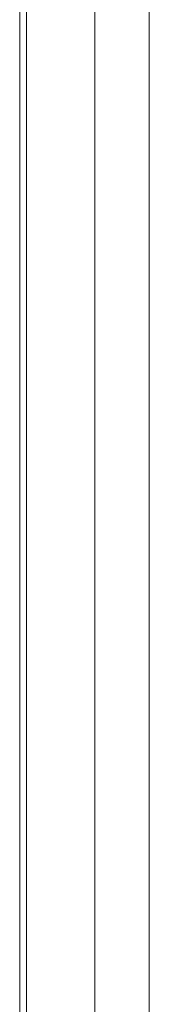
# Model space of a CAD drawing. Header units: millimetres. Extents: x 4263 to 4548, y 46 to 177.
# Tile 11 of 18: x 4336.05 to 4336.999, y 118.36 to 125.58. Entities that reach past the tile are written whole.
import ezdxf

# ---------------------------------------------------------------- set-up
doc = ezdxf.new("R2010")
doc.units = ezdxf.units.MM
doc.layers.add('3', color=7, linetype='Continuous', true_color=0xffffff)
doc.layers.add('5', color=7, linetype='Continuous', true_color=0xffffff)

msp = doc.modelspace()

# ---------------------------------------------------------------- linework, layer by layer
at = {"layer": '3', "linetype": 'Continuous', "lineweight": 18}
for p, q in [((4336.1002, 79.4167), (4336.1002, 139.4153)), ((4336.6002, 139.4153), (4336.6002, 79.4167)), ((4336.9995, 139.016), (4336.9995, 79.816))]:
    msp.add_line(p, q, dxfattribs=at)
at = {"layer": '5', "linetype": 'Continuous', "lineweight": 18}
msp.add_line((4336.0502, 139.416), (4336.0502, 79.416), dxfattribs=at)
msp.add_line((4336.0502, 139.416), (4336.0502, 79.416), dxfattribs=at)

doc.saveas('drawing.dxf')
